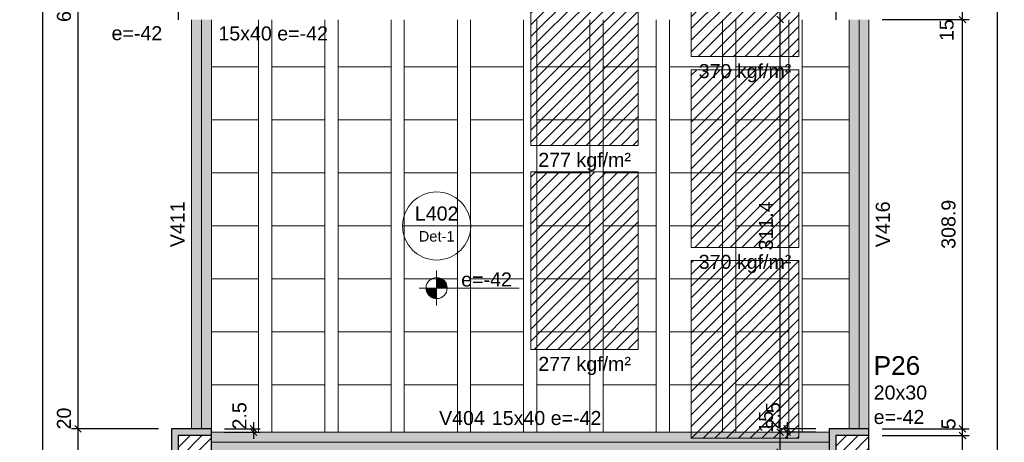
# Model space of a CAD drawing. Header units: millimetres. Extents: x 0 to 119, y 0 to 84.
# Tile 14 of 19: x 72 to 87, y 57 to 63. Entities that reach past the tile are written whole.
import ezdxf

# ---------------------------------------------------------------- set-up
doc = ezdxf.new("R2010")
doc.units = ezdxf.units.MM
doc.header["$MEASUREMENT"] = 0
doc.linetypes.add('NULL', pattern=[0])
doc.layers.get('0').update_dxf_attribs({"lineweight": 18})
for name, color, linetype, lineweight in [('FO-Cargas de parede', 15, 'Continuous', 5), ('FO-Cotas', 5, 'Continuous', 5), ('FO-Eixos', 5, 'Continuous', 5), ('FO-Hachura pilar que morre', 106, 'Continuous', 5), ('FO-Hachura pilar que passa', 19, 'Continuous', 5), ('FO-Hachura viga', 43, 'Continuous', 5), ('FO-Hachuras das lajes', 1, 'Continuous', 20), ('FO-Pilares', 4, 'Continuous', 30), ('FO-Textos das lajes', 3, 'Continuous', 20), ('FO-Textos das vigas', 7, 'Continuous', 5), ('FO-Textos dos pilares', 7, 'Continuous', 5), ('FO-Vigas', 1, 'Continuous', 20)]:
    doc.layers.add(name, color=color, linetype=linetype, lineweight=lineweight)
doc.styles.add('Arial', font='txt')
doc.dimstyles.new('UM_50.000000', dxfattribs={"dimtxt": 0.18, "dimasz": 0.1, "dimexe": 0.1, "dimexo": 0.2, "dimgap": 0, "dimtad": 1, "dimtih": 1, "dimtoh": 1, "dimdec": 1, "dimlfac": 50, "dimzin": 0, "dimdsep": 46, "dimtxsty": 'Standard', "dimcen": 0.09, "dimdle": 0.1, "dimadec": 1, "dimazin": 2, "dimtfac": 1, "dimtdec": 4, "dimtofl": 0, "dimtmove": 0, "dimatfit": 3, "dimfxl": 1, "dimtolj": 1, "dimarcsym": 0})

# ---------------------------------------------------------------- blocks, each defined once
blk = doc.blocks.new('_Oblique')
at = {"color": 0, "linetype": 'ByBlock', "lineweight": -2}
blk.add_line((-0.5, -0.5), (0.5, 0.5), dxfattribs=at)
blk = doc.blocks.new('*D57')
at = {"layer": 'Defpoints', "color": 0}
for p in [(73.266, 57.028), (74.678, 57.028), (74.678, 56.628)]:
    blk.add_point(p, dxfattribs=at)
at = {"layer": 'FO-Cotas', "color": 0, "lineweight": -2}
for p, q in [((73.266, 56.528), (73.266, 57.128)), ((74.478, 57.028), (73.166, 57.028)), ((74.478, 56.628), (73.166, 56.628))]:
    blk.add_line(p, q, dxfattribs=at)
at = {"layer": 'FO-Cotas', "color": 0, "lineweight": -2, "xscale": 0.1, "yscale": 0.1, "zscale": 0.1}
for p, rotation in [((73.266, 57.028), 90), ((73.266, 56.628), 270)]:
    blk.add_blockref('_Oblique', p, dxfattribs=dict(at, rotation=rotation))
at = {"layer": 'FO-Cotas', "color": 7, "insert": (73.055, 57.185), "char_height": 0.2118, "attachment_point": 5, "rotation": 90, "style": 'Arial'}
blk.add_mtext('\\A1;20', dxfattribs=at)
blk = doc.blocks.new('*D58')
at = {"layer": 'Defpoints', "color": 0}
for p in [(73.266, 69.808), (73.266, 69.808), (74.678, 57.028)]:
    blk.add_point(p, dxfattribs=at)
at = {"layer": 'FO-Cotas', "color": 0, "lineweight": -2}
for p, q in [((73.266, 56.928), (73.266, 69.908)), ((74.478, 57.028), (73.166, 57.028))]:
    blk.add_line(p, q, dxfattribs=at)
at = {"layer": 'FO-Cotas', "color": 0, "lineweight": -2, "xscale": 0.1, "yscale": 0.1, "zscale": 0.1}
for p, rotation in [((73.266, 69.808), 90), ((73.266, 57.028), 270)]:
    blk.add_blockref('_Oblique', p, dxfattribs=dict(at, rotation=rotation))
at = {"layer": 'FO-Cotas', "color": 7, "insert": (73.055, 63.418), "char_height": 0.2118, "attachment_point": 5, "rotation": 90, "style": 'Arial'}
blk.add_mtext('\\A1;639', dxfattribs=at)
blk = doc.blocks.new('*D66')
at = {"layer": 'Defpoints', "color": 0}
for p in [(72.737, 69.808), (73.266, 69.808), (74.978, 35.915)]:
    blk.add_point(p, dxfattribs=at)
at = {"layer": 'FO-Cotas', "color": 0, "lineweight": -2}
for p, q in [((72.737, 35.815), (72.737, 69.908)), ((73.066, 69.808), (72.637, 69.808)), ((74.778, 35.915), (72.637, 35.915))]:
    blk.add_line(p, q, dxfattribs=at)
at = {"layer": 'FO-Cotas', "color": 0, "lineweight": -2, "xscale": 0.1, "yscale": 0.1, "zscale": 0.1}
for p, rotation in [((72.737, 69.808), 90), ((72.737, 35.915), 270)]:
    blk.add_blockref('_Oblique', p, dxfattribs=dict(at, rotation=rotation))
at = {"layer": 'FO-Cotas', "color": 7, "insert": (72.525, 52.862), "char_height": 0.2118, "attachment_point": 5, "rotation": 90, "style": 'Arial'}
blk.add_mtext('\\A1;1694.7', dxfattribs=at)
blk = doc.blocks.new('*D82')
at = {"layer": 'Defpoints', "color": 0}
for p in [(85.199, 56.928), (86.611, 56.928), (85.199, 56.628)]:
    blk.add_point(p, dxfattribs=at)
at = {"layer": 'FO-Cotas', "color": 0, "lineweight": -2}
for p, q in [((85.399, 56.928), (86.711, 56.928)), ((86.611, 56.528), (86.611, 57.028)), ((85.399, 56.628), (86.711, 56.628))]:
    blk.add_line(p, q, dxfattribs=at)
at = {"layer": 'FO-Cotas', "color": 0, "lineweight": -2, "xscale": 0.1, "yscale": 0.1, "zscale": 0.1}
for p, rotation in [((86.611, 56.928), 90), ((86.611, 56.628), 270)]:
    blk.add_blockref('_Oblique', p, dxfattribs=dict(at, rotation=rotation))
at = {"layer": 'FO-Cotas', "color": 7, "insert": (86.371, 56.471), "char_height": 0.2118, "attachment_point": 5, "rotation": 90, "style": 'Arial'}
blk.add_mtext('\\A1;15', dxfattribs=at)
blk = doc.blocks.new('*D83')
at = {"layer": 'Defpoints', "color": 0}
for p in [(85.199, 57.028), (85.199, 56.928), (86.611, 57.028)]:
    blk.add_point(p, dxfattribs=at)
at = {"layer": 'FO-Cotas', "color": 0, "lineweight": -2}
for p, q in [((86.611, 56.828), (86.611, 57.128)), ((85.399, 57.028), (86.711, 57.028)), ((85.399, 56.928), (86.711, 56.928))]:
    blk.add_line(p, q, dxfattribs=at)
at = {"layer": 'FO-Cotas', "color": 0, "lineweight": -2, "xscale": 0.1, "yscale": 0.1, "zscale": 0.1}
for p, rotation in [((86.611, 57.028), 90), ((86.611, 56.928), 270)]:
    blk.add_blockref('_Oblique', p, dxfattribs=dict(at, rotation=rotation))
at = {"layer": 'FO-Cotas', "color": 7, "insert": (86.399, 57.105), "char_height": 0.2118, "attachment_point": 5, "rotation": 90, "style": 'Arial'}
blk.add_mtext('\\A1;5', dxfattribs=at)
blk = doc.blocks.new('*D84')
at = {"layer": 'Defpoints', "color": 0}
for p in [(85.198, 63.206), (86.611, 63.206), (85.199, 57.028)]:
    blk.add_point(p, dxfattribs=at)
at = {"layer": 'FO-Cotas', "color": 0, "lineweight": -2}
for p, q in [((86.611, 56.928), (86.611, 63.306)), ((85.398, 63.206), (86.711, 63.206)), ((85.399, 57.028), (86.711, 57.028))]:
    blk.add_line(p, q, dxfattribs=at)
at = {"layer": 'FO-Cotas', "color": 0, "lineweight": -2, "xscale": 0.1, "yscale": 0.1, "zscale": 0.1}
for p, rotation in [((86.611, 63.206), 90), ((86.611, 57.028), 270)]:
    blk.add_blockref('_Oblique', p, dxfattribs=dict(at, rotation=rotation))
at = {"layer": 'FO-Cotas', "color": 7, "insert": (86.399, 60.117), "char_height": 0.2118, "attachment_point": 5, "rotation": 90, "style": 'Arial'}
blk.add_mtext('\\A1;308.9', dxfattribs=at)
blk = doc.blocks.new('*D85')
at = {"layer": 'Defpoints', "color": 0}
for p in [(85.198, 63.506), (86.611, 63.506), (85.198, 63.206)]:
    blk.add_point(p, dxfattribs=at)
at = {"layer": 'FO-Cotas', "color": 0, "lineweight": -2}
for p, q in [((86.611, 63.106), (86.611, 63.606)), ((85.398, 63.506), (86.711, 63.506)), ((85.398, 63.206), (86.711, 63.206))]:
    blk.add_line(p, q, dxfattribs=at)
at = {"layer": 'FO-Cotas', "color": 0, "lineweight": -2, "xscale": 0.1, "yscale": 0.1, "zscale": 0.1}
for p, rotation in [((86.611, 63.506), 90), ((86.611, 63.206), 270)]:
    blk.add_blockref('_Oblique', p, dxfattribs=dict(at, rotation=rotation))
at = {"layer": 'FO-Cotas', "color": 7, "insert": (86.371, 63.048), "char_height": 0.2118, "attachment_point": 5, "rotation": 90, "style": 'Arial'}
blk.add_mtext('\\A1;15', dxfattribs=at)
blk = doc.blocks.new('*D90')
at = {"layer": 'Defpoints', "color": 0}
for p in [(85.199, 70.108), (87.14, 70.108), (75.278, 35.316)]:
    blk.add_point(p, dxfattribs=at)
at = {"layer": 'FO-Cotas', "color": 0, "lineweight": -2}
for p, q in [((87.14, 35.216), (87.14, 70.208)), ((85.399, 70.108), (87.24, 70.108)), ((75.478, 35.316), (87.24, 35.316))]:
    blk.add_line(p, q, dxfattribs=at)
at = {"layer": 'FO-Cotas', "color": 0, "lineweight": -2, "xscale": 0.1, "yscale": 0.1, "zscale": 0.1}
for p, rotation in [((87.14, 70.108), 90), ((87.14, 35.316), 270)]:
    blk.add_blockref('_Oblique', p, dxfattribs=dict(at, rotation=rotation))
at = {"layer": 'FO-Cotas', "color": 7, "insert": (86.929, 52.712), "char_height": 0.2118, "attachment_point": 5, "rotation": 90, "style": 'Arial'}
blk.add_mtext('\\A1;1739.6', dxfattribs=at)
blk = doc.blocks.new('*D123')
at = {"layer": 'Defpoints', "color": 0}
for p in [(83.858, 56.978), (83.858, 56.978), (83.858, 56.678)]:
    blk.add_point(p, dxfattribs=at)
at = {"layer": 'FO-Cotas', "color": 0, "lineweight": -2}
blk.add_line((83.858, 56.578), (83.858, 57.078), dxfattribs=at)
at = {"layer": 'FO-Cotas', "color": 0, "lineweight": -2, "xscale": 0.1, "yscale": 0.1, "zscale": 0.1}
for p, rotation in [((83.858, 56.978), 90), ((83.858, 56.678), 270)]:
    blk.add_blockref('_Oblique', p, dxfattribs=dict(at, rotation=rotation))
at = {"layer": 'FO-Cotas', "color": 7, "insert": (83.646, 57.136), "char_height": 0.2118, "attachment_point": 5, "rotation": 90, "style": 'Arial'}
blk.add_mtext('\\A1;15', dxfattribs=at)
blk = doc.blocks.new('*D124')
at = {"layer": 'Defpoints', "color": 0}
for p in [(83.858, 63.207), (83.858, 63.207), (83.858, 56.978)]:
    blk.add_point(p, dxfattribs=at)
at = {"layer": 'FO-Cotas', "color": 0, "lineweight": -2}
blk.add_line((83.858, 56.878), (83.858, 63.307), dxfattribs=at)
at = {"layer": 'FO-Cotas', "color": 0, "lineweight": -2, "xscale": 0.1, "yscale": 0.1, "zscale": 0.1}
for p, rotation in [((83.858, 63.207), 90), ((83.858, 56.978), 270)]:
    blk.add_blockref('_Oblique', p, dxfattribs=dict(at, rotation=rotation))
at = {"layer": 'FO-Cotas', "color": 7, "insert": (83.646, 60.093), "char_height": 0.2118, "attachment_point": 5, "rotation": 90, "style": 'Arial'}
blk.add_mtext('\\A1;311.4', dxfattribs=at)
blk = doc.blocks.new('*D125')
at = {"layer": 'Defpoints', "color": 0}
for p in [(83.858, 63.507), (83.858, 63.507), (83.858, 63.207)]:
    blk.add_point(p, dxfattribs=at)
at = {"layer": 'FO-Cotas', "color": 0, "lineweight": -2}
blk.add_line((83.858, 63.107), (83.858, 63.607), dxfattribs=at)
at = {"layer": 'FO-Cotas', "color": 0, "lineweight": -2, "xscale": 0.1, "yscale": 0.1, "zscale": 0.1}
for p, rotation in [((83.858, 63.507), 90), ((83.858, 63.207), 270)]:
    blk.add_blockref('_Oblique', p, dxfattribs=dict(at, rotation=rotation))
at = {"layer": 'FO-Cotas', "color": 7, "insert": (83.646, 63.664), "char_height": 0.2118, "attachment_point": 5, "rotation": 90, "style": 'Arial'}
blk.add_mtext('\\A1;15', dxfattribs=at)
blk = doc.blocks.new('*D145')
at = {"layer": 'Defpoints', "color": 0}
for p in [(75.278, 57.028), (75.278, 56.978), (75.914, 56.978)]:
    blk.add_point(p, dxfattribs=at)
at = {"layer": 'FO-Cotas', "color": 0, "lineweight": -2}
for p, q in [((75.914, 57.128), (75.914, 56.878)), ((75.478, 57.028), (76.014, 57.028)), ((75.478, 56.978), (76.014, 56.978))]:
    blk.add_line(p, q, dxfattribs=at)
at = {"layer": 'FO-Cotas', "color": 0, "lineweight": -2, "xscale": 0.1, "yscale": 0.1, "zscale": 0.1}
for p, rotation in [((75.914, 57.028), 90), ((75.914, 56.978), 270)]:
    blk.add_blockref('_Oblique', p, dxfattribs=dict(at, rotation=rotation))
at = {"layer": 'FO-Cotas', "color": 7, "insert": (75.702, 57.226), "char_height": 0.2118, "attachment_point": 5, "rotation": 90, "style": 'Arial'}
blk.add_mtext('\\A1;2.5', dxfattribs=at)
blk = doc.blocks.new('*D146')
at = {"layer": 'Defpoints', "color": 0}
for p in [(83.964, 56.978), (84.599, 57.028), (84.599, 56.978)]:
    blk.add_point(p, dxfattribs=at)
at = {"layer": 'FO-Cotas', "color": 0, "lineweight": -2}
for p, q in [((83.964, 57.128), (83.964, 56.878)), ((84.399, 57.028), (83.864, 57.028)), ((84.399, 56.978), (83.864, 56.978))]:
    blk.add_line(p, q, dxfattribs=at)
at = {"layer": 'FO-Cotas', "color": 0, "lineweight": -2, "xscale": 0.1, "yscale": 0.1, "zscale": 0.1}
for p, rotation in [((83.964, 57.028), 90), ((83.964, 56.978), 270)]:
    blk.add_blockref('_Oblique', p, dxfattribs=dict(at, rotation=rotation))
at = {"layer": 'FO-Cotas', "color": 7, "insert": (83.752, 57.226), "char_height": 0.2118, "attachment_point": 5, "rotation": 90, "style": 'Arial'}
blk.add_mtext('\\A1;2.5', dxfattribs=at)

msp = doc.modelspace()

# ---------------------------------------------------------------- hatches: boundary and pattern name
at = {"layer": 'FO-Cargas de parede', "linetype": 'Continuous'}
h = msp.add_hatch(dxfattribs=at)
h.set_pattern_fill('ANSI31', color=15, style=0)
h.paths.add_polyline_path([(82.5186, 62.6484), (84.1386, 62.6484), (84.1386, 65.3284), (82.5186, 65.3284), (82.5186, 62.6484)])
h = msp.add_hatch(dxfattribs=at)
h.set_pattern_fill('ANSI31', color=15, style=0)
h.paths.add_polyline_path([(80.0986, 61.3084), (81.7186, 61.3084), (81.7186, 63.9884), (80.0986, 63.9884), (80.0986, 61.3084)])
h = msp.add_hatch(dxfattribs=at)
h.set_pattern_fill('ANSI31', color=15, style=0)
h.paths.add_polyline_path([(82.5186, 59.7684), (84.1386, 59.7684), (84.1386, 62.4484), (82.5186, 62.4484), (82.5186, 59.7684)])
h = msp.add_hatch(dxfattribs=at)
h.set_pattern_fill('ANSI31', color=15, style=0)
h.paths.add_polyline_path([(80.0986, 58.2284), (81.7186, 58.2284), (81.7186, 60.9084), (80.0986, 60.9084), (80.0986, 58.2284)])
h = msp.add_hatch(dxfattribs=at)
h.set_pattern_fill('ANSI31', color=15, style=0)
h.paths.add_polyline_path([(82.5186, 56.8884), (84.1386, 56.8884), (84.1386, 59.5684), (82.5186, 59.5684), (82.5186, 56.8884)])
at = {"layer": 'FO-Hachura pilar que morre', "linetype": 'Continuous'}
for points in [[(74.7784, 56.9282), (75.2782, 56.9282), (75.2782, 57.0282), (74.6784, 57.0282), (74.6784, 56.6284), (74.7784, 56.6284), (74.7784, 56.9282)], [(84.699, 56.9282), (85.1988, 56.9282), (85.1988, 57.0282), (84.599, 57.0282), (84.599, 56.6284), (84.699, 56.6284), (84.699, 56.9282)]]:
    msp.add_hatch(color=106, dxfattribs=at).paths.add_polyline_path(points)
at = {"layer": 'FO-Hachura pilar que passa', "linetype": 'Continuous'}
h = msp.add_hatch(dxfattribs=at)
h.set_pattern_fill('ANSI31', color=19, style=0)
h.paths.add_polyline_path([(75.2782, 56.9282), (74.7784, 56.9282), (74.7784, 56.6284), (75.2782, 56.6284), (75.2782, 56.9282)])
h = msp.add_hatch(dxfattribs=at)
h.set_pattern_fill('ANSI31', color=19, style=0)
h.paths.add_polyline_path([(85.1988, 56.9282), (84.699, 56.9282), (84.699, 56.6284), (85.1988, 56.6284), (85.1988, 56.9282)])
at = {"layer": 'FO-Hachura viga', "linetype": 'Continuous'}
for points in [[(75.2782, 63.2056), (75.2782, 63.2056), (74.9782, 63.2056), (74.9782, 57.028), (75.2782, 57.028), (75.2782, 63.2056)], [(85.1988, 63.2056), (85.1988, 63.2056), (84.8986, 63.2056), (84.8988, 57.028), (85.1988, 57.028), (85.1988, 63.2056)], [(84.599, 56.9782), (84.599, 56.9782), (75.2782, 56.9782), (75.2782, 56.6782), (84.599, 56.6782), (84.599, 56.9782)]]:
    msp.add_hatch(color=43, dxfattribs=at).paths.add_polyline_path(points)
at = {"layer": 'FO-Textos das lajes', "linetype": 'Continuous'}
for points in [[(78.6763, 59.1543), (78.8352, 59.1543), (78.8297, 59.1954), (78.8139, 59.2338), (78.7886, 59.2667), (78.7557, 59.2919), (78.7174, 59.3078), (78.6763, 59.3132), (78.6763, 59.1543)], [(78.6763, 59.1543), (78.5175, 59.1543), (78.5229, 59.1132), (78.5387, 59.0749), (78.564, 59.042), (78.5969, 59.0168), (78.6352, 59.0009), (78.6763, 58.9955), (78.6763, 59.1543)]]:
    msp.add_hatch(color=3, dxfattribs=at).paths.add_polyline_path(points)

# ---------------------------------------------------------------- linework, layer by layer
at = {"layer": 'FO-Cargas de parede'}
for points in [[(82.5186, 62.6484), (84.1386, 62.6484), (84.1386, 65.3284), (82.5186, 65.3284), (82.5186, 62.6484)], [(80.0986, 61.3084), (81.7186, 61.3084), (81.7186, 63.9884), (80.0986, 63.9884), (80.0986, 61.3084)], [(82.5186, 59.7684), (84.1386, 59.7684), (84.1386, 62.4484), (82.5186, 62.4484), (82.5186, 59.7684)], [(80.0986, 58.2284), (81.7186, 58.2284), (81.7186, 60.9084), (80.0986, 60.9084), (80.0986, 58.2284)], [(82.5186, 56.8884), (84.1386, 56.8884), (84.1386, 59.5684), (82.5186, 59.5684), (82.5186, 56.8884)]]:
    msp.add_lwpolyline(points, close=True, dxfattribs=at)
at = {"layer": 'FO-Eixos'}
for p, q in [((75.1282, 57.0284), (75.1282, 63.2056)), ((85.0488, 57.0284), (85.0488, 63.2056)), ((75.2782, 56.8284), (84.5988, 56.8284))]:
    msp.add_line(p, q, dxfattribs=at)
for points in [[(75.2776, 62.4924), (75.9886, 62.4924), (75.9886, 63.2054)], [(76.1886, 63.2054), (76.1886, 62.4924), (76.9886, 62.4924), (76.9886, 63.2054)], [(77.1886, 63.2054), (77.1886, 62.4924), (77.9886, 62.4924), (77.9886, 63.2054)], [(78.1886, 63.2054), (78.1886, 62.4924), (78.9886, 62.4924), (78.9886, 63.2054)], [(79.1886, 63.2054), (79.1886, 62.4924), (79.9886, 62.4924), (79.9886, 63.2054)], [(80.1886, 63.2054), (80.1886, 62.4924), (80.9886, 62.4924), (80.9886, 63.2054)], [(81.1886, 63.2054), (81.1886, 62.4924), (81.9886, 62.4924), (81.9886, 63.2054)], [(82.1886, 63.2054), (82.1886, 62.4924), (82.9886, 62.4924), (82.9886, 63.2054)], [(83.1886, 63.2054), (83.1886, 62.4924), (83.9886, 62.4924), (83.9886, 63.2054)], [(84.1886, 63.2054), (84.1886, 62.4924), (84.8986, 62.4924)], [(75.2776, 61.6924), (75.9886, 61.6924), (75.9886, 62.4924), (75.2776, 62.4924)], [(84.8986, 62.4924), (84.1886, 62.4924), (84.1886, 61.6924), (84.8986, 61.6924)], [(75.2776, 60.8924), (75.9886, 60.8924), (75.9886, 61.6924), (75.2776, 61.6924)], [(84.8986, 61.6924), (84.1886, 61.6924), (84.1886, 60.8924), (84.8986, 60.8924)], [(75.2776, 60.0924), (75.9886, 60.0924), (75.9886, 60.8924), (75.2776, 60.8924)], [(84.8986, 60.8924), (84.1886, 60.8924), (84.1886, 60.0924), (84.8986, 60.0924)], [(75.2776, 59.2924), (75.9886, 59.2924), (75.9886, 60.0924), (75.2776, 60.0924)], [(84.8986, 60.0924), (84.1886, 60.0924), (84.1886, 59.2924), (84.8986, 59.2924)], [(75.2786, 58.4924), (75.9886, 58.4924), (75.9886, 59.2924), (75.2776, 59.2924)], [(84.8986, 59.2924), (84.1886, 59.2924), (84.1886, 58.4924), (84.8986, 58.4924)], [(75.2786, 57.6924), (75.9886, 57.6924), (75.9886, 58.4924), (75.2786, 58.4924)], [(84.8986, 58.4924), (84.1886, 58.4924), (84.1886, 57.6924), (84.8986, 57.6924)], [(75.9886, 56.9784), (75.9886, 57.6924), (75.2786, 57.6924)], [(76.9886, 56.9784), (76.9886, 57.6924), (76.1886, 57.6924), (76.1886, 56.9784)], [(77.9886, 56.9784), (77.9886, 57.6924), (77.1886, 57.6924), (77.1886, 56.9784)], [(78.9886, 56.9784), (78.9886, 57.6924), (78.1886, 57.6924), (78.1886, 56.9784)], [(79.9886, 56.9784), (79.9886, 57.6924), (79.1886, 57.6924), (79.1886, 56.9784)], [(80.9886, 56.9784), (80.9886, 57.6924), (80.1886, 57.6924), (80.1886, 56.9784)], [(81.9886, 56.9784), (81.9886, 57.6924), (81.1886, 57.6924), (81.1886, 56.9784)], [(82.9886, 56.9784), (82.9886, 57.6924), (82.1886, 57.6924), (82.1886, 56.9784)], [(83.9886, 56.9784), (83.9886, 57.6924), (83.1886, 57.6924), (83.1886, 56.9784)], [(84.8986, 57.6924), (84.1886, 57.6924), (84.1886, 56.9784)]]:
    msp.add_lwpolyline(points, dxfattribs=at)
for points in [[(76.9886, 61.6924), (76.9886, 62.4924), (76.1886, 62.4924), (76.1886, 61.6924), (76.9886, 61.6924)], [(77.9886, 61.6924), (77.9886, 62.4924), (77.1886, 62.4924), (77.1886, 61.6924), (77.9886, 61.6924)], [(78.9886, 61.6924), (78.9886, 62.4924), (78.1886, 62.4924), (78.1886, 61.6924), (78.9886, 61.6924)], [(79.9886, 61.6924), (79.9886, 62.4924), (79.1886, 62.4924), (79.1886, 61.6924), (79.9886, 61.6924)], [(80.9886, 61.6924), (80.9886, 62.4924), (80.1886, 62.4924), (80.1886, 61.6924), (80.9886, 61.6924)], [(81.9886, 61.6924), (81.9886, 62.4924), (81.1886, 62.4924), (81.1886, 61.6924), (81.9886, 61.6924)], [(82.9886, 61.6924), (82.9886, 62.4924), (82.1886, 62.4924), (82.1886, 61.6924), (82.9886, 61.6924)], [(83.9886, 61.6924), (83.9886, 62.4924), (83.1886, 62.4924), (83.1886, 61.6924), (83.9886, 61.6924)], [(76.9886, 60.8924), (76.9886, 61.6924), (76.1886, 61.6924), (76.1886, 60.8924), (76.9886, 60.8924)], [(77.9886, 60.8924), (77.9886, 61.6924), (77.1886, 61.6924), (77.1886, 60.8924), (77.9886, 60.8924)], [(78.9886, 60.8924), (78.9886, 61.6924), (78.1886, 61.6924), (78.1886, 60.8924), (78.9886, 60.8924)], [(79.9886, 60.8924), (79.9886, 61.6924), (79.1886, 61.6924), (79.1886, 60.8924), (79.9886, 60.8924)], [(80.9886, 60.8924), (80.9886, 61.6924), (80.1886, 61.6924), (80.1886, 60.8924), (80.9886, 60.8924)], [(81.9886, 60.8924), (81.9886, 61.6924), (81.1886, 61.6924), (81.1886, 60.8924), (81.9886, 60.8924)], [(82.9886, 60.8924), (82.9886, 61.6924), (82.1886, 61.6924), (82.1886, 60.8924), (82.9886, 60.8924)], [(83.9886, 60.8924), (83.9886, 61.6924), (83.1886, 61.6924), (83.1886, 60.8924), (83.9886, 60.8924)], [(76.9886, 60.0924), (76.9886, 60.8924), (76.1886, 60.8924), (76.1886, 60.0924), (76.9886, 60.0924)], [(77.9886, 60.0924), (77.9886, 60.8924), (77.1886, 60.8924), (77.1886, 60.0924), (77.9886, 60.0924)], [(78.9886, 60.0924), (78.9886, 60.8924), (78.1886, 60.8924), (78.1886, 60.0924), (78.9886, 60.0924)], [(79.9886, 60.0924), (79.9886, 60.8924), (79.1886, 60.8924), (79.1886, 60.0924), (79.9886, 60.0924)], [(80.9886, 60.0924), (80.9886, 60.8924), (80.1886, 60.8924), (80.1886, 60.0924), (80.9886, 60.0924)], [(81.9886, 60.0924), (81.9886, 60.8924), (81.1886, 60.8924), (81.1886, 60.0924), (81.9886, 60.0924)], [(82.9886, 60.0924), (82.9886, 60.8924), (82.1886, 60.8924), (82.1886, 60.0924), (82.9886, 60.0924)], [(83.9886, 60.0924), (83.9886, 60.8924), (83.1886, 60.8924), (83.1886, 60.0924), (83.9886, 60.0924)], [(76.9886, 59.2924), (76.9886, 60.0924), (76.1886, 60.0924), (76.1886, 59.2924), (76.9886, 59.2924)], [(77.9886, 59.2924), (77.9886, 60.0924), (77.1886, 60.0924), (77.1886, 59.2924), (77.9886, 59.2924)], [(78.9886, 59.2924), (78.9886, 60.0924), (78.1886, 60.0924), (78.1886, 59.2924), (78.9886, 59.2924)], [(79.9886, 59.2924), (79.9886, 60.0924), (79.1886, 60.0924), (79.1886, 59.2924), (79.9886, 59.2924)], [(80.9886, 59.2924), (80.9886, 60.0924), (80.1886, 60.0924), (80.1886, 59.2924), (80.9886, 59.2924)], [(81.9886, 59.2924), (81.9886, 60.0924), (81.1886, 60.0924), (81.1886, 59.2924), (81.9886, 59.2924)], [(82.9886, 59.2924), (82.9886, 60.0924), (82.1886, 60.0924), (82.1886, 59.2924), (82.9886, 59.2924)], [(83.9886, 59.2924), (83.9886, 60.0924), (83.1886, 60.0924), (83.1886, 59.2924), (83.9886, 59.2924)], [(76.9886, 58.4924), (76.9886, 59.2924), (76.1886, 59.2924), (76.1886, 58.4924), (76.9886, 58.4924)], [(77.9886, 58.4924), (77.9886, 59.2924), (77.1886, 59.2924), (77.1886, 58.4924), (77.9886, 58.4924)], [(78.9886, 58.4924), (78.9886, 59.2924), (78.1886, 59.2924), (78.1886, 58.4924), (78.9886, 58.4924)], [(79.9886, 58.4924), (79.9886, 59.2924), (79.1886, 59.2924), (79.1886, 58.4924), (79.9886, 58.4924)], [(80.9886, 58.4924), (80.9886, 59.2924), (80.1886, 59.2924), (80.1886, 58.4924), (80.9886, 58.4924)], [(81.9886, 58.4924), (81.9886, 59.2924), (81.1886, 59.2924), (81.1886, 58.4924), (81.9886, 58.4924)], [(82.9886, 58.4924), (82.9886, 59.2924), (82.1886, 59.2924), (82.1886, 58.4924), (82.9886, 58.4924)], [(83.9886, 58.4924), (83.9886, 59.2924), (83.1886, 59.2924), (83.1886, 58.4924), (83.9886, 58.4924)], [(76.9886, 57.6924), (76.9886, 58.4924), (76.1886, 58.4924), (76.1886, 57.6924), (76.9886, 57.6924)], [(77.9886, 57.6924), (77.9886, 58.4924), (77.1886, 58.4924), (77.1886, 57.6924), (77.9886, 57.6924)], [(78.9886, 57.6924), (78.9886, 58.4924), (78.1886, 58.4924), (78.1886, 57.6924), (78.9886, 57.6924)], [(79.9886, 57.6924), (79.9886, 58.4924), (79.1886, 58.4924), (79.1886, 57.6924), (79.9886, 57.6924)], [(80.9886, 57.6924), (80.9886, 58.4924), (80.1886, 58.4924), (80.1886, 57.6924), (80.9886, 57.6924)], [(81.9886, 57.6924), (81.9886, 58.4924), (81.1886, 58.4924), (81.1886, 57.6924), (81.9886, 57.6924)], [(82.9886, 57.6924), (82.9886, 58.4924), (82.1886, 58.4924), (82.1886, 57.6924), (82.9886, 57.6924)], [(83.9886, 57.6924), (83.9886, 58.4924), (83.1886, 58.4924), (83.1886, 57.6924), (83.9886, 57.6924)]]:
    msp.add_lwpolyline(points, close=True, dxfattribs=at)
at = {"layer": 'FO-Hachuras das lajes'}
for p, q in [((75.9886, 57.0284), (75.9886, 63.2054)), ((76.1886, 57.0284), (76.1886, 63.2054)), ((76.9886, 57.0284), (76.9886, 63.2054)), ((77.1886, 57.0284), (77.1886, 63.2054)), ((77.9886, 57.0284), (77.9886, 63.2054)), ((78.1886, 57.0284), (78.1886, 63.2054)), ((78.9886, 57.0284), (78.9886, 63.2054)), ((79.1886, 57.0284), (79.1886, 63.2054)), ((79.9886, 57.0284), (79.9886, 63.2054)), ((80.1886, 57.0284), (80.1886, 63.2054)), ((80.9886, 57.0284), (80.9886, 63.2054)), ((81.1886, 57.0284), (81.1886, 63.2054)), ((81.9886, 57.0284), (81.9886, 63.2054)), ((82.1886, 57.0284), (82.1886, 63.2054)), ((82.9886, 57.0284), (82.9886, 63.2054)), ((83.1886, 57.0284), (83.1886, 63.2054)), ((83.9886, 57.0284), (83.9886, 63.2054)), ((84.1886, 57.0284), (84.1886, 63.2054)), ((75.9886, 56.9784), (75.9886, 57.0284)), ((76.1886, 56.9784), (76.1886, 57.0284)), ((76.9886, 56.9784), (76.9886, 57.0284)), ((77.1886, 56.9784), (77.1886, 57.0284)), ((77.9886, 56.9784), (77.9886, 57.0284)), ((78.1886, 56.9784), (78.1886, 57.0284)), ((78.9886, 56.9784), (78.9886, 57.0284)), ((79.1886, 56.9784), (79.1886, 57.0284)), ((79.9886, 56.9784), (79.9886, 57.0284)), ((80.1886, 56.9784), (80.1886, 57.0284)), ((80.9886, 56.9784), (80.9886, 57.0284)), ((81.1886, 56.9784), (81.1886, 57.0284)), ((81.9886, 56.9784), (81.9886, 57.0284)), ((82.1886, 56.9784), (82.1886, 57.0284)), ((82.9886, 56.9784), (82.9886, 57.0284)), ((83.1886, 56.9784), (83.1886, 57.0284)), ((83.9886, 56.9784), (83.9886, 57.0284)), ((84.1886, 56.9784), (84.1886, 57.0284))]:
    msp.add_line(p, q, dxfattribs=at)
at = {"layer": 'FO-Pilares'}
for p, q in [((74.7778, 63.5056), (74.7778, 63.2056)), ((84.6984, 63.5056), (84.6984, 63.2056)), ((74.7782, 56.9284), (74.7782, 56.6284)), ((75.2782, 56.9284), (74.7782, 56.9284)), ((84.6988, 56.9284), (84.6988, 56.6284)), ((85.1988, 56.9284), (84.6988, 56.9284))]:
    msp.add_line(p, q, dxfattribs=at)
for points in [[(74.6784, 57.0282), (74.6784, 56.6284), (75.2782, 56.6284), (75.2782, 57.0282), (74.6784, 57.0282)], [(84.599, 57.0282), (84.599, 56.6284), (85.1988, 56.6284), (85.1988, 57.0282), (84.599, 57.0282)]]:
    msp.add_lwpolyline(points, close=True, dxfattribs=at)
at = {"layer": 'FO-Textos das lajes'}
for p, q in [((78.1623, 60.092), (79.1904, 60.092)), ((78.6763, 59.4191), (78.6763, 58.8896)), ((78.4116, 59.1543), (78.9411, 59.1543)), ((78.9411, 59.1543), (79.9198, 59.1543))]:
    msp.add_line(p, q, dxfattribs=at)
for centre, radius in [((78.6763, 60.092), 0.5141), ((78.6763, 59.1543), 0.1588)]:
    msp.add_circle(centre, radius, dxfattribs=at)
at = {"layer": 'FO-Vigas'}
for p, q in [((74.9782, 57.0282), (74.9782, 63.2058)), ((75.2782, 57.0282), (75.2782, 63.2058)), ((84.8988, 57.0282), (84.8988, 63.2058)), ((85.1988, 57.0282), (85.1988, 63.2058)), ((75.2782, 56.9784), (84.599, 56.9784))]:
    msp.add_line(p, q, dxfattribs=at)

# ---------------------------------------------------------------- texts
at = {"layer": 'FO-Cargas de parede', "linetype": 'NULL', "char_height": 0.2118, "width": 2.73999, "attachment_point": 8, "line_spacing_factor": 0.798, "style": 'Arial'}
for s, insert in [('370 kgf/m²', (83.3286, 62.2604)), ('277 kgf/m²', (80.9086, 60.9204)), ('370 kgf/m²', (83.3286, 59.3804)), ('277 kgf/m²', (80.9086, 57.8404))]:
    msp.add_mtext(s, dxfattribs=dict(at, insert=insert))
at = {"layer": 'FO-Textos das lajes', "linetype": 'NULL', "line_spacing_factor": 0.798, "style": 'Arial'}
for s, insert, char_height, width, attachment_point in [('L402', (78.6766, 60.1713), 0.2118, 1.290273, 8), ('Det-1', (78.6766, 59.8538), 0.15885, 1.075937, 8), ('e=-42', (79.0466, 59.1753), 0.2118, 1.499561, 7)]:
    msp.add_mtext(s, dxfattribs=dict(at, insert=insert, char_height=char_height, width=width, attachment_point=attachment_point))
at = {"layer": 'FO-Textos das vigas', "linetype": 'NULL', "char_height": 0.2118, "line_spacing_factor": 0.798, "style": 'Arial'}
for s, insert, width, attachment_point in [('15x40 e=-42', (75.3836, 62.8893), 3.240977, 7), ('V404', (79.4036, 57.0843), 1.354561, 9), ('15x40 e=-42', (79.5086, 57.0843), 3.240977, 7)]:
    msp.add_mtext(s, dxfattribs=dict(at, insert=insert, width=width, attachment_point=attachment_point))
at = {"layer": 'FO-Textos das vigas', "linetype": 'NULL', "char_height": 0.2118, "width": 1.354561, "attachment_point": 8, "rotation": 90.00021, "line_spacing_factor": 0.798, "style": 'Arial'}
for s, insert in [('V411', (74.8727, 60.1174)), ('V416', (85.5167, 60.1174))]:
    msp.add_mtext(s, dxfattribs=dict(at, insert=insert))
at = {"layer": 'FO-Textos dos pilares', "linetype": 'NULL', "line_spacing_factor": 0.798, "style": 'Arial'}
for s, insert, char_height, width, attachment_point in [('e=-42', (74.5366, 62.8933), 0.2118, 1.499561, 9), ('P26', (85.2696, 57.8406), 0.2824, 1.387852, 7), ('20x30', (85.2696, 57.4693), 0.2118, 1.580273, 7), ('e=-42', (85.2696, 57.0993), 0.2118, 1.499561, 7)]:
    msp.add_mtext(s, dxfattribs=dict(at, insert=insert, char_height=char_height, width=width, attachment_point=attachment_point))

# ---------------------------------------------------------------- dimensions: what is measured, and where the dimension line sits
at = {"layer": 'FO-Cotas'}
for base, p1, p2, override, picture, middle in [((87.1403, 70.1084), (75.2782, 35.3156), (85.1988, 70.1084), {"dimtxt": 0.2118, "dimasz": 0.1, "dimexe": 0.1, "dimexo": 0.2, "dimtad": 1, "dimtih": 0, "dimtoh": 0, "dimdec": 1, "dimlfac": 50, "dimzin": 8, "dimtxsty": 'Arial', "dimblk": 'Oblique', "dimblk1": 'Oblique', "dimblk2": 'Oblique', "dimsah": 1, "dimdle": 0.1, "dimse1": 0, "dimse2": 0, "dimclrt": 7, "dimadec": 1, "dimazin": 3, "dimtmove": 2, "dimldrblk": 'Oblique'}, '*D90', (86.9285, 52.712)), ((72.7369033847, 69.8083856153), (74.9782033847, 35.9153856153), (73.2664033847, 69.8083856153), {"dimtxt": 0.2118, "dimasz": 0.1, "dimexe": 0.1, "dimexo": 0.2, "dimtad": 1, "dimtih": 0, "dimtoh": 0, "dimdec": 1, "dimlfac": 50, "dimzin": 8, "dimtxsty": 'Arial', "dimblk": 'Oblique', "dimblk1": 'Oblique', "dimblk2": 'Oblique', "dimsah": 1, "dimdle": 0.1, "dimse1": 0, "dimse2": 0, "dimclrt": 7, "dimadec": 1, "dimazin": 3, "dimtmove": 2, "dimldrblk": 'Oblique'}, '*D66', (72.5251033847, 52.8618856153)), ((73.2664, 69.8084), (74.6784, 57.0282), (73.2664, 69.8084), {"dimtxt": 0.2118, "dimasz": 0.1, "dimexe": 0.1, "dimexo": 0.2, "dimtad": 1, "dimtih": 0, "dimtoh": 0, "dimdec": 1, "dimlfac": 50, "dimzin": 8, "dimtxsty": 'Arial', "dimblk": 'Oblique', "dimblk1": 'Oblique', "dimblk2": 'Oblique', "dimsah": 1, "dimdle": 0.1, "dimse1": 0, "dimse2": 1, "dimclrt": 7, "dimadec": 1, "dimazin": 3, "dimtmove": 2, "dimldrblk": 'Oblique'}, '*D58', (73.0546, 63.4183)), ((83.8582, 63.507), (83.8582, 63.207), (83.8582, 63.507), {"dimtxt": 0.2118, "dimasz": 0.1, "dimexe": 0.1, "dimexo": 0.2, "dimtad": 1, "dimtih": 0, "dimtoh": 0, "dimdec": 1, "dimlfac": 50, "dimzin": 8, "dimtxsty": 'Arial', "dimblk": 'Oblique', "dimblk1": 'Oblique', "dimblk2": 'Oblique', "dimsah": 1, "dimdle": 0.1, "dimse1": 1, "dimse2": 1, "dimclrt": 7, "dimadec": 1, "dimazin": 3, "dimtmove": 2, "dimldrblk": 'Oblique'}, '*D125', (83.6464, 63.6643)), ((86.6108, 63.5056), (85.1982, 63.2058), (85.1982, 63.5056), {"dimtxt": 0.2118, "dimasz": 0.1, "dimexe": 0.1, "dimexo": 0.2, "dimtad": 1, "dimtih": 0, "dimtoh": 0, "dimdec": 1, "dimlfac": 50, "dimzin": 8, "dimtxsty": 'Arial', "dimblk": 'Oblique', "dimblk1": 'Oblique', "dimblk2": 'Oblique', "dimsah": 1, "dimdle": 0.1, "dimse1": 0, "dimse2": 0, "dimclrt": 7, "dimadec": 1, "dimazin": 3, "dimtmove": 2, "dimldrblk": 'Oblique'}, '*D85', (86.371, 63.0485)), ((83.8582, 63.207), (83.8582, 56.9784), (83.8582, 63.207), {"dimtxt": 0.2118, "dimasz": 0.1, "dimexe": 0.1, "dimexo": 0.2, "dimtad": 1, "dimtih": 0, "dimtoh": 0, "dimdec": 1, "dimlfac": 50, "dimzin": 8, "dimtxsty": 'Arial', "dimblk": 'Oblique', "dimblk1": 'Oblique', "dimblk2": 'Oblique', "dimsah": 1, "dimdle": 0.1, "dimse1": 1, "dimse2": 1, "dimclrt": 7, "dimadec": 1, "dimazin": 3, "dimtmove": 2, "dimldrblk": 'Oblique'}, '*D124', (83.6464, 60.0927)), ((86.6108, 63.2058), (85.1988, 57.0282), (85.1982, 63.2058), {"dimtxt": 0.2118, "dimasz": 0.1, "dimexe": 0.1, "dimexo": 0.2, "dimtad": 1, "dimtih": 0, "dimtoh": 0, "dimdec": 1, "dimlfac": 50, "dimzin": 8, "dimtxsty": 'Arial', "dimblk": 'Oblique', "dimblk1": 'Oblique', "dimblk2": 'Oblique', "dimsah": 1, "dimdle": 0.1, "dimse1": 0, "dimse2": 0, "dimclrt": 7, "dimadec": 1, "dimazin": 3, "dimtmove": 2, "dimldrblk": 'Oblique'}, '*D84', (86.399, 60.117)), ((73.2664, 57.0282), (74.6784, 56.6284), (74.6784, 57.0282), {"dimtxt": 0.2118, "dimasz": 0.1, "dimexe": 0.1, "dimexo": 0.2, "dimtad": 1, "dimtih": 0, "dimtoh": 0, "dimdec": 1, "dimlfac": 50, "dimzin": 8, "dimtxsty": 'Arial', "dimblk": 'Oblique', "dimblk1": 'Oblique', "dimblk2": 'Oblique', "dimsah": 1, "dimdle": 0.1, "dimse1": 0, "dimse2": 0, "dimclrt": 7, "dimadec": 1, "dimazin": 3, "dimtmove": 2, "dimldrblk": 'Oblique'}, '*D57', (73.0546, 57.1855)), ((75.9136, 56.9784), (75.2782, 57.0282), (75.2782, 56.9784), {"dimtxt": 0.2118, "dimasz": 0.1, "dimexe": 0.1, "dimexo": 0.2, "dimtad": 1, "dimtih": 0, "dimtoh": 0, "dimdec": 1, "dimlfac": 50, "dimzin": 8, "dimtxsty": 'Arial', "dimblk": 'Oblique', "dimblk1": 'Oblique', "dimblk2": 'Oblique', "dimsah": 1, "dimdle": 0.1, "dimse1": 0, "dimse2": 0, "dimclrt": 7, "dimadec": 1, "dimazin": 3, "dimtmove": 2, "dimldrblk": 'Oblique'}, '*D145', (75.7018, 57.2258)), ((83.9636, 56.9784), (84.599, 57.0282), (84.599, 56.9784), {"dimtxt": 0.2118, "dimasz": 0.1, "dimexe": 0.1, "dimexo": 0.2, "dimtad": 1, "dimtih": 0, "dimtoh": 0, "dimdec": 1, "dimlfac": 50, "dimzin": 8, "dimtxsty": 'Arial', "dimblk": 'Oblique', "dimblk1": 'Oblique', "dimblk2": 'Oblique', "dimsah": 1, "dimdle": 0.1, "dimse1": 0, "dimse2": 0, "dimclrt": 7, "dimadec": 1, "dimazin": 3, "dimtmove": 2, "dimldrblk": 'Oblique'}, '*D146', (83.7518, 57.2258)), ((83.8582, 56.9784), (83.8582, 56.6784), (83.8582, 56.9784), {"dimtxt": 0.2118, "dimasz": 0.1, "dimexe": 0.1, "dimexo": 0.2, "dimtad": 1, "dimtih": 0, "dimtoh": 0, "dimdec": 1, "dimlfac": 50, "dimzin": 8, "dimtxsty": 'Arial', "dimblk": 'Oblique', "dimblk1": 'Oblique', "dimblk2": 'Oblique', "dimsah": 1, "dimdle": 0.1, "dimse1": 1, "dimse2": 1, "dimclrt": 7, "dimadec": 1, "dimazin": 3, "dimtmove": 2, "dimldrblk": 'Oblique'}, '*D123', (83.6464, 57.1357)), ((86.6108, 57.0282), (85.1988, 56.9282), (85.1988, 57.0282), {"dimtxt": 0.2118, "dimasz": 0.1, "dimexe": 0.1, "dimexo": 0.2, "dimtad": 1, "dimtih": 0, "dimtoh": 0, "dimdec": 1, "dimlfac": 50, "dimzin": 8, "dimtxsty": 'Arial', "dimblk": 'Oblique', "dimblk1": 'Oblique', "dimblk2": 'Oblique', "dimsah": 1, "dimdle": 0.1, "dimse1": 0, "dimse2": 0, "dimclrt": 7, "dimadec": 1, "dimazin": 3, "dimtmove": 2, "dimldrblk": 'Oblique'}, '*D83', (86.399, 57.1048)), ((86.6108, 56.9282), (85.1988, 56.6284), (85.1988, 56.9282), {"dimtxt": 0.2118, "dimasz": 0.1, "dimexe": 0.1, "dimexo": 0.2, "dimtad": 1, "dimtih": 0, "dimtoh": 0, "dimdec": 1, "dimlfac": 50, "dimzin": 8, "dimtxsty": 'Arial', "dimblk": 'Oblique', "dimblk1": 'Oblique', "dimblk2": 'Oblique', "dimsah": 1, "dimdle": 0.1, "dimse1": 0, "dimse2": 0, "dimclrt": 7, "dimadec": 1, "dimazin": 3, "dimtmove": 2, "dimldrblk": 'Oblique'}, '*D82', (86.371, 56.4711))]:
    dim = msp.add_linear_dim(base=base, p1=p1, p2=p2, angle=90, dimstyle='UM_50.000000', override=override, dxfattribs=at)
    dim.commit()
    dim.dimension.update_dxf_attribs({"geometry": picture, "text_midpoint": middle, "dimtype": 160, "text_rotation": 90})

doc.saveas('drawing.dxf')
